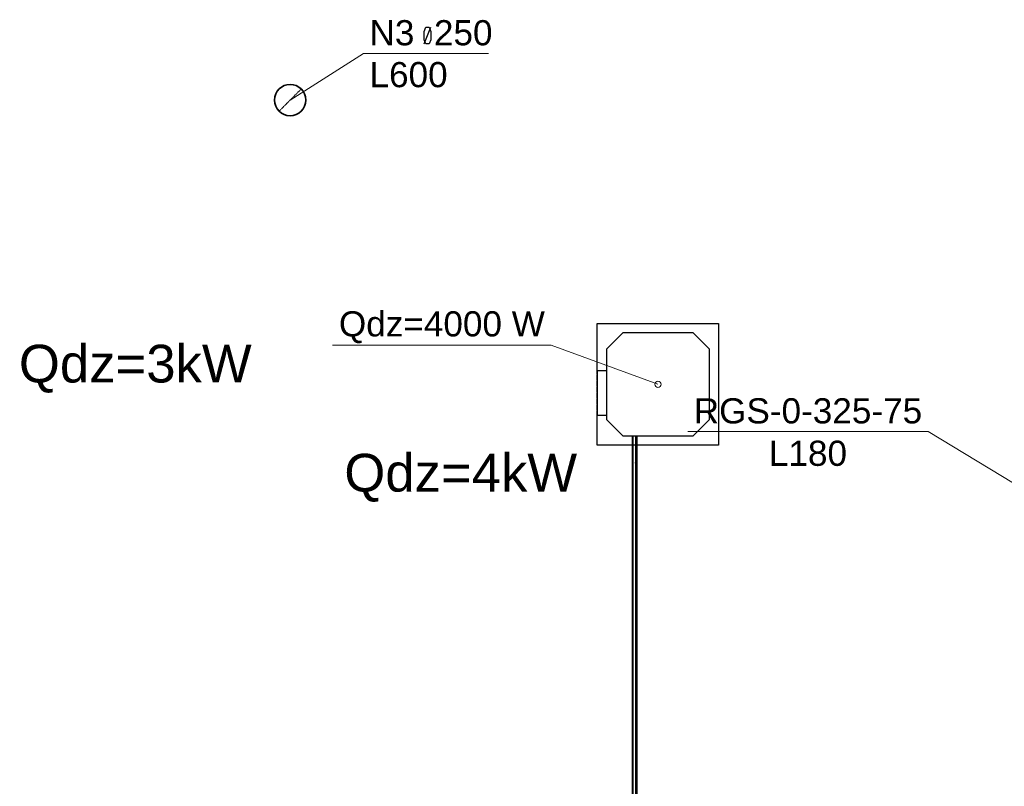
# Model space of a CAD drawing. Header units: millimetres. Extents: x -134161 to 355560, y -27497 to 30328.
# Tile 79 of 95: x 169603 to 177434, y -6058 to 35. Entities that reach past the tile are written whole.
import ezdxf

# ---------------------------------------------------------------- set-up
doc = ezdxf.new("R2010")
doc.units = ezdxf.units.MM
doc.linetypes.add('HIDDEN', pattern=[9.525, 6.35, -3.175])
doc.linetypes.add('UnderCeiling', pattern=[6.7, 4.2, -1, 0.5, -1])
for name, color, linetype in [('0000 RAKSTLAUKUMS - LAYOUT', 7, 'CONTINUOUS'), ('Dz1-Atpakalgaita', 7, 'CONTINUOUS'), ('Dz1-Fenkoils', 7, 'CONTINUOUS'), ('Dz1-Radiators', 7, 'CONTINUOUS'), ('Dz1-Teksts-', 7, 'CONTINUOUS'), ('Dz1-Turpgaita', 7, 'CONTINUOUS'), ('Vent-N3', 7, 'CONTINUOUS'), ('Vent-N3-Teksts-', 7, 'CONTINUOUS'), ('Vent-PN2-N-Teksts-', 7, 'CONTINUOUS')]:
    doc.layers.add(name, color=color, linetype=linetype)
doc.layers.add('AVK-A_uzdevums', color=1, linetype='CONTINUOUS', lineweight=30)
doc.layers.add('AVK-K_uzdevums', color=6, linetype='CONTINUOUS', lineweight=30)
doc.styles.add('Arial', font='arial.ttf', dxfattribs={"height": 187.5})
doc.styles.add('PBL', font='arial.ttf')

# ---------------------------------------------------------------- blocks, each defined once
blk = doc.blocks.new('*U1121')
at = {"layer": 'Vent-PN2-N-Teksts-', "color": 7, "linetype": 'Continuous', "lineweight": 15}
for p, q in [((35076.7, 13444.6, 2220), (33165.1, 13444.6, 2220)), ((36309.8, 12700.9, 2220), (35076.7, 13444.6, 2220))]:
    blk.add_line(p, q, dxfattribs=at)
at = {"layer": 'Vent-PN2-N-Teksts-', "color": 7, "linetype": 'Continuous', "lineweight": 25, "style": 'Arial'}
for s, p in [('RGS-0-325-75', (33212.5, 13509.7, 2220)), ('L180', (33810.1, 13172.6, 2220))]:
    blk.add_text(s, height=200, dxfattribs=at).set_placement(p)
blk = doc.blocks.new('*U1753')
at = {"layer": 'Vent-N3-Teksts-', "color": 7, "linetype": 'Continuous', "lineweight": 25}
for p, q in [((31068.4, 16625.5, 1500), (31081, 16659.8, 1500)), ((31068.4, 16526, 1500), (31120.4, 16658.6, 1500)), ((31068.4, 16559.2, 1500), (31068.4, 16625.5, 1500)), ((31081, 16659.8, 1500), (31107.8, 16659.8, 1500)), ((31107.8, 16659.8, 1500), (31120.4, 16625.5, 1500)), ((31120.4, 16625.5, 1500), (31120.4, 16559.2, 1500)), ((31081, 16526, 1500), (31068.4, 16559.2, 1500)), ((31107.8, 16526, 1500), (31081, 16526, 1500)), ((31120.4, 16559.2, 1500), (31107.8, 16526, 1500))]:
    blk.add_line(p, q, dxfattribs=at)
at = {"layer": 'Vent-N3-Teksts-', "color": 7, "linetype": 'Continuous', "lineweight": 15}
for p, q in [((30002.5, 16079.4, 1500), (30586.9, 16450.4, 1500)), ((30586.9, 16450.4, 1500), (31581.3, 16450.4, 1500))]:
    blk.add_line(p, q, dxfattribs=at)
at = {"layer": 'Vent-N3-Teksts-', "color": 7, "linetype": 'Continuous', "lineweight": 25, "style": 'Arial'}
for s, p in [('N3  250', (30633.6, 16514.6, 1500)), ('L600', (30633.6, 16181.8, 1500))]:
    blk.add_text(s, height=200, dxfattribs=at).set_placement(p)
blk = doc.blocks.new('*U1760')
at = {"layer": 'Vent-N3', "color": 7, "linetype": 'UnderCeiling', "lineweight": 18}
blk.add_line((30090.9, 16167.8, 3000), (29914.1, 15991, 3000), dxfattribs=at)
at = {"layer": 'Vent-N3', "color": 1, "linetype": 'Continuous', "lineweight": 35}
blk.add_circle((30002.5, 16079.4, 3000), 125, dxfattribs=at)
blk = doc.blocks.new('*U1761')
at = {"layer": 'Vent-N3', "color": 7, "linetype": 'Continuous', "lineweight": -3}
for p, q in [((30002.5, 16079.4, 250), (30002.5, 16079.4, 249)), ((30002.5, 16079.4, 500), (30002.5, 16079.4, 499)), ((30002.5, 16079.4, 750), (30002.5, 16079.4, 749)), ((30002.5, 16079.4, 1000), (30002.5, 16079.4, 999)), ((30002.5, 16079.4, 1250), (30002.5, 16079.4, 1249)), ((30002.5, 16079.4, 1500), (30002.5, 16079.4, 1499)), ((30002.5, 16079.4, 1750), (30002.5, 16079.4, 1749)), ((30002.5, 16079.4, 2000), (30002.5, 16079.4, 1999)), ((30002.5, 16079.4, 2250), (30002.5, 16079.4, 2249)), ((30002.5, 16079.4, 2500), (30002.5, 16079.4, 2499)), ((30002.5, 16079.4, 2750), (30002.5, 16079.4, 2749))]:
    blk.add_line(p, q, dxfattribs=at)
blk = doc.blocks.new('*U1765')
at = {"layer": 'Vent-N3', "color": 7, "linetype": 'Continuous', "lineweight": -3}
blk.add_line((30002.5, 16079.4), (30002.5, 16079.4, -1), dxfattribs=at)
blk = doc.blocks.new('*U1914')
at = {"layer": 'Dz1-Atpakalgaita', "color": 6, "linetype": 'UnderCeiling', "lineweight": 25}
for p, q in [((32749.4, 13181.1, 2800), (32749.4, 8212.8, 2800)), ((32759.4, 13181.1, 2800), (32759.4, 8212.8, 2800))]:
    blk.add_line(p, q, dxfattribs=at)
blk = doc.blocks.new('*U1915')
at = {"layer": 'Dz1-Turpgaita', "color": 4, "linetype": 'UnderCeiling', "lineweight": 25}
for p, q in [((32722.4, 13163.1, 2800), (32722.4, 8181.3, 2800)), ((32728.4, 13163.1, 2800), (32728.4, 8181.3, 2800))]:
    blk.add_line(p, q, dxfattribs=at)
blk = doc.blocks.new('*U1916')
at = {"layer": 'Dz1-Teksts-', "color": 7, "linetype": 'Continuous', "lineweight": 0}
for p, q in [((32079, 14132.3, 2500), (30340.3, 14132.3, 2500)), ((32927.9, 13820.6, 2500), (32079, 14132.3, 2500))]:
    blk.add_line(p, q, dxfattribs=at)
at = {"layer": 'Dz1-Teksts-', "color": 7, "linetype": 'Continuous', "lineweight": 0, "extrusion": (0, 0, -1)}
blk.add_circle((-32927.9, 13820.6, -2500), 25, dxfattribs=at)
at = {"layer": 'Dz1-Teksts-', "color": 7, "linetype": 'Continuous', "lineweight": 0, "style": 'Arial'}
blk.add_text('Qdz=4000 W', height=200, dxfattribs=at).set_placement((30390.4, 14201.2, 2500))
blk = doc.blocks.new('*U1917')
at = {"layer": 'Dz1-Turpgaita', "color": 4, "linetype": 'UnderCeiling', "lineweight": 25, "extrusion": (0, 0.707107, -0.707107)}
blk.add_ellipse((32725.4, 13169.5, 2797.4), major_axis=(-3, 0), ratio=1, start_param=0, end_param=3.141593, dxfattribs=at)
at = {"layer": 'Dz1-Turpgaita', "color": 7, "linetype": 'HIDDEN', "lineweight": -3, "extrusion": (0, 0.707107, -0.707107)}
blk.add_ellipse((32725.4, 13169.5, 2797.4), major_axis=(3, 0), ratio=1, start_param=0, end_param=3.141593, dxfattribs=at)
at = {"layer": 'Dz1-Turpgaita', "color": 4, "linetype": 'UnderCeiling', "lineweight": 25, "extrusion": (1, 0, 0)}
for centre in [(32722.4, 13163.1, 2791), (32728.4, 13163.1, 2791)]:
    blk.add_ellipse(centre, major_axis=(0, 6.36, 6.36), ratio=1, start_param=0, end_param=0.785398, dxfattribs=at)
at = {"layer": 'Dz1-Turpgaita', "color": 4, "linetype": 'UnderCeiling', "lineweight": 25, "extrusion": (0, -1, 0)}
blk.add_ellipse((32725.4, 13163.1, 2800), major_axis=(3, 0), ratio=1, start_param=0, end_param=3.141593, dxfattribs=at)
blk = doc.blocks.new('*U1918')
at = {"layer": 'Dz1-Turpgaita', "color": 4, "linetype": 'UnderCeiling', "lineweight": 25}
for p, q in [((32722.4, 13212.2, 2754.6), (32722.4, 13169.5, 2797.4)), ((32728.4, 13212.2, 2754.6), (32728.4, 13169.5, 2797.4))]:
    blk.add_line(p, q, dxfattribs=at)
blk = doc.blocks.new('*U1919')
at = {"layer": 'Dz1-Atpakalgaita', "color": 6, "linetype": 'UnderCeiling', "lineweight": 25, "extrusion": (0, 0, -1)}
blk.add_ellipse((32754.4, 13196.1, 2785), major_axis=(-5, 0), ratio=1, start_param=0, end_param=3.141593, dxfattribs=at)
at = {"layer": 'Dz1-Atpakalgaita', "color": 7, "linetype": 'HIDDEN', "lineweight": -3, "extrusion": (0, 0, -1)}
blk.add_ellipse((32754.4, 13196.1, 2785), major_axis=(5, 0), ratio=1, start_param=0, end_param=3.141593, dxfattribs=at)
at = {"layer": 'Dz1-Atpakalgaita', "color": 6, "linetype": 'UnderCeiling', "lineweight": 25, "extrusion": (1, 0, 0)}
for centre in [(32749.4, 13181.1, 2785), (32759.4, 13181.1, 2785)]:
    blk.add_ellipse(centre, major_axis=(0, 15), ratio=1, start_param=0, end_param=1.570796, dxfattribs=at)
at = {"layer": 'Dz1-Atpakalgaita', "color": 6, "linetype": 'UnderCeiling', "lineweight": 25, "extrusion": (0, -1, 0)}
blk.add_ellipse((32754.4, 13181.1, 2800), major_axis=(5, 0), ratio=1, start_param=0, end_param=3.141593, dxfattribs=at)
blk = doc.blocks.new('*U1920')
at = {"layer": 'Dz1-Atpakalgaita', "color": 7, "linetype": 'Continuous', "lineweight": -3}
blk.add_line((32754.4, 13196.1, 2744.5), (32754.4, 13196.1, 2743.5), dxfattribs=at)
blk = doc.blocks.new('*U1921')
at = {"layer": 'Dz1-Turpgaita', "color": 4, "linetype": 'UnderCeiling', "lineweight": 25, "extrusion": (0, 1, 0)}
blk.add_ellipse((32725.4, 13218.6, 2752), major_axis=(-3, 0), ratio=1, start_param=0, end_param=3.141593, dxfattribs=at)
at = {"layer": 'Dz1-Turpgaita', "color": 4, "linetype": 'UnderCeiling', "lineweight": 25, "extrusion": (-1, 0, 0)}
for centre in [(32722.4, 13218.6, 2761), (32728.4, 13218.6, 2761)]:
    blk.add_ellipse(centre, major_axis=(0, 0, -9), ratio=1, start_param=0, end_param=0.785398, dxfattribs=at)
at = {"layer": 'Dz1-Turpgaita', "color": 4, "linetype": 'UnderCeiling', "lineweight": 25, "extrusion": (0, -0.707107, 0.707107)}
blk.add_ellipse((32725.4, 13212.2, 2754.6), major_axis=(3, 0), ratio=1, start_param=0, end_param=3.141593, dxfattribs=at)
at = {"layer": 'Dz1-Turpgaita', "color": 7, "linetype": 'HIDDEN', "lineweight": -3, "extrusion": (0, -0.707107, 0.707107)}
blk.add_ellipse((32725.4, 13212.2, 2754.6), major_axis=(-3, 0), ratio=1, start_param=0, end_param=3.141593, dxfattribs=at)
blk = doc.blocks.new('*U1922')
at = {"layer": 'Dz1-Turpgaita', "color": 4, "linetype": 'UnderCeiling', "lineweight": 25}
for p, q in [((32722.4, 13411.1, 2752), (32722.4, 13218.6, 2752)), ((32728.4, 13411.1, 2752), (32728.4, 13218.6, 2752))]:
    blk.add_line(p, q, dxfattribs=at)
blk = doc.blocks.new('*U1923')
at = {"layer": 'Dz1-Atpakalgaita', "color": 6, "linetype": 'UnderCeiling', "lineweight": 25, "extrusion": (0, 1, 0)}
blk.add_ellipse((32754.4, 13211.1, 2689), major_axis=(-5, 0), ratio=1, start_param=0, end_param=3.141593, dxfattribs=at)
at = {"layer": 'Dz1-Atpakalgaita', "color": 6, "linetype": 'UnderCeiling', "lineweight": 25, "extrusion": (-1, 0, 0)}
for centre in [(32749.4, 13211.1, 2704), (32759.4, 13211.1, 2704)]:
    blk.add_ellipse(centre, major_axis=(0, 0, -15), ratio=1, start_param=0, end_param=1.570796, dxfattribs=at)
blk = doc.blocks.new('*U1924')
at = {"layer": 'Dz1-Atpakalgaita', "color": 6, "linetype": 'UnderCeiling', "lineweight": 25}
for p, q in [((32749.4, 13411.1, 2689), (32749.4, 13211.1, 2689)), ((32759.4, 13411.1, 2689), (32759.4, 13211.1, 2689))]:
    blk.add_line(p, q, dxfattribs=at)
blk = doc.blocks.new('*U1925')
at = {"layer": 'Dz1-Radiators', "color": 7, "linetype": 'Continuous', "lineweight": -3}
blk.add_line((32725.4, 13411.1, 2752), (32725.4, 13411.1, 2751), dxfattribs=at)
blk = doc.blocks.new('*U1926')
at = {"layer": 'Dz1-Fenkoils', "color": 7, "linetype": 'HIDDEN', "lineweight": -3}
for p, q in [((32445.4, 14303.1, 2441), (32445.4, 14303.1, 2500)), ((33410.4, 14303.1, 2441), (33410.4, 14303.1, 2500)), ((32648.5, 14230.1, 2829), (32648.5, 14230.1, 2500)), ((33207.3, 14230.1, 2829), (33207.3, 14230.1, 2500)), ((32518.4, 14100, 2829), (32518.4, 14100, 2500)), ((33337.4, 14100, 2829), (33337.4, 14100, 2500)), ((32443.4, 13930.1, 2595), (32443.4, 13930.1, 2815)), ((32445.4, 13576.1, 2500), (32445.4, 13930.1, 2500)), ((32443.4, 13576.1, 2815), (32443.4, 13576.1, 2595)), ((32518.4, 13541.2, 2829), (32518.4, 13541.2, 2500)), ((33337.4, 13541.2, 2829), (33337.4, 13541.2, 2500)), ((32648.5, 13411.1, 2829), (32648.5, 13411.1, 2500)), ((33207.3, 13411.1, 2829), (33207.3, 13411.1, 2500)), ((32445.4, 13338.1, 2441), (32445.4, 13338.1, 2500)), ((33410.4, 13338.1, 2441), (33410.4, 13338.1, 2500))]:
    blk.add_line(p, q, dxfattribs=at)
at = {"layer": 'Dz1-Fenkoils', "color": 7, "linetype": 'Continuous', "lineweight": -3}
for p, q in [((32445.4, 14303.1, 2500), (33410.4, 14303.1, 2500)), ((32445.4, 13930.1, 2500), (32445.4, 14303.1, 2500)), ((33410.4, 14303.1, 2500), (33410.4, 13338.1, 2500)), ((32648.5, 14230.1, 2829), (32518.4, 14100, 2829)), ((33207.3, 14230.1, 2829), (32648.5, 14230.1, 2829)), ((33337.4, 14100, 2829), (33207.3, 14230.1, 2829)), ((32518.4, 14100, 2829), (32518.4, 13541.2, 2829)), ((33337.4, 13541.2, 2829), (33337.4, 14100, 2829)), ((32443.4, 13930.1, 2815), (32443.4, 13576.1, 2815)), ((32443.4, 13930.1, 2815), (32518.4, 13930.1, 2815)), ((32443.4, 13576.1, 2815), (32518.4, 13576.1, 2815)), ((32445.4, 13338.1, 2500), (32445.4, 13576.1, 2500)), ((32518.4, 13541.2, 2829), (32648.5, 13411.1, 2829)), ((33207.3, 13411.1, 2829), (33337.4, 13541.2, 2829)), ((32648.5, 13411.1, 2829), (33207.3, 13411.1, 2829)), ((33410.4, 13338.1, 2500), (32445.4, 13338.1, 2500))]:
    blk.add_line(p, q, dxfattribs=at)
blk = doc.blocks.new('*U2107')
at = {"layer": 'AVK-A_uzdevums', "color": 7, "linetype": 'Continuous', "lineweight": 18}
for p, q in [((37779.1, 10892.3), (37779.1, 9052.5)), ((34973.4, 6936.2), (34973.4, 9052.5)), ((34973.4, 9052.5), (37779.1, 9052.5)), ((37779.1, 9052.5), (37779.1, 6936.2)), ((37779.1, 6936.2), (34973.4, 6936.2))]:
    blk.add_line(p, q, dxfattribs=at)
at = {"layer": 'AVK-A_uzdevums', "color": 7, "linetype": 'Continuous', "lineweight": 18, "extrusion": (0, 0, -1)}
blk.add_circle((-37779.1, 10892.3), 50, dxfattribs=at)
at = {"layer": 'AVK-A_uzdevums', "color": 7, "linetype": 'Continuous', "lineweight": 25, "style": 'Arial'}
for s, p in [('Esošo apkure atslēgt!', (35032.8, 8710.9)), ('Zem grīdas apsilde', (35188.3, 7864.4)), ('S=12.9m2', (35735.6, 7441.1)), ('Qa=774W', (35743.4, 7017.9))]:
    blk.add_text(s, height=200, dxfattribs=at).set_placement(p)

msp = doc.modelspace()

# ---------------------------------------------------------------- block references
at = {"layer": 'AVK-A_uzdevums'}
msp.add_blockref('*U2107', (141751.2, -16683.6), dxfattribs=at)
at = {"layer": 'Dz1-Atpakalgaita'}
for name in ['*U1924', '*U1923', '*U1919', '*U1914', '*U1920']:
    msp.add_blockref(name, (141751.2, -16683.6), dxfattribs=at)
at = {"layer": 'Dz1-Fenkoils'}
msp.add_blockref('*U1926', (141751.2, -16683.6), dxfattribs=at)
at = {"layer": 'Dz1-Radiators'}
msp.add_blockref('*U1925', (141751.2, -16683.6), dxfattribs=at)
at = {"layer": 'Dz1-Teksts-'}
msp.add_blockref('*U1916', (141751.2, -16683.6), dxfattribs=at)
at = {"layer": 'Dz1-Turpgaita'}
for name in ['*U1922', '*U1921', '*U1918', '*U1917', '*U1915']:
    msp.add_blockref(name, (141751.2, -16683.6), dxfattribs=at)
at = {"layer": 'Vent-N3'}
for name in ['*U1760', '*U1761', '*U1765']:
    msp.add_blockref(name, (141751.2, -16683.6), dxfattribs=at)
at = {"layer": 'Vent-N3-Teksts-'}
msp.add_blockref('*U1753', (141751.2, -16683.6), dxfattribs=at)
at = {"layer": 'Vent-PN2-N-Teksts-'}
msp.add_blockref('*U1121', (141751.2, -16683.6), dxfattribs=at)

# ---------------------------------------------------------------- texts
at = {"layer": '0000 RAKSTLAUKUMS - LAYOUT', "insert": (626.6, -5594.9), "char_height": 230, "width": 7851.016, "attachment_point": 1, "style": 'PBL'}
msp.add_mtext('{\\fArial|b0|i0|c186|p34;Piezīmes:\\P\\pi-690,l920,t920;1.^IVisi izmēri doti milimetros (mm), bet augstuma atzīmes metros (m).\\P2.^ISkatīt kopā ar inventerizācijas lietu kad.apz. \\fArial|b0|i1|c186|p34;01001190285002\\fArial|b0|i0|c186|p34; veiktu \\fArial|b0|i1|c186|p34;27.05.2021}.', dxfattribs=at)
at = {"layer": 'AVK-K_uzdevums', "char_height": 300, "width": 1929.168, "attachment_point": 1, "style": 'PBL'}
for s, insert in [('{\\fArial|b0|i0|c186|p34;Qdz=3kW}', (169596.2, -2548.6)), ('{\\fArial|b0|i0|c186|p34;Qdz=4kW}', (172184.5, -3415.4))]:
    msp.add_mtext(s, dxfattribs=dict(at, insert=insert))

doc.saveas('drawing.dxf')
